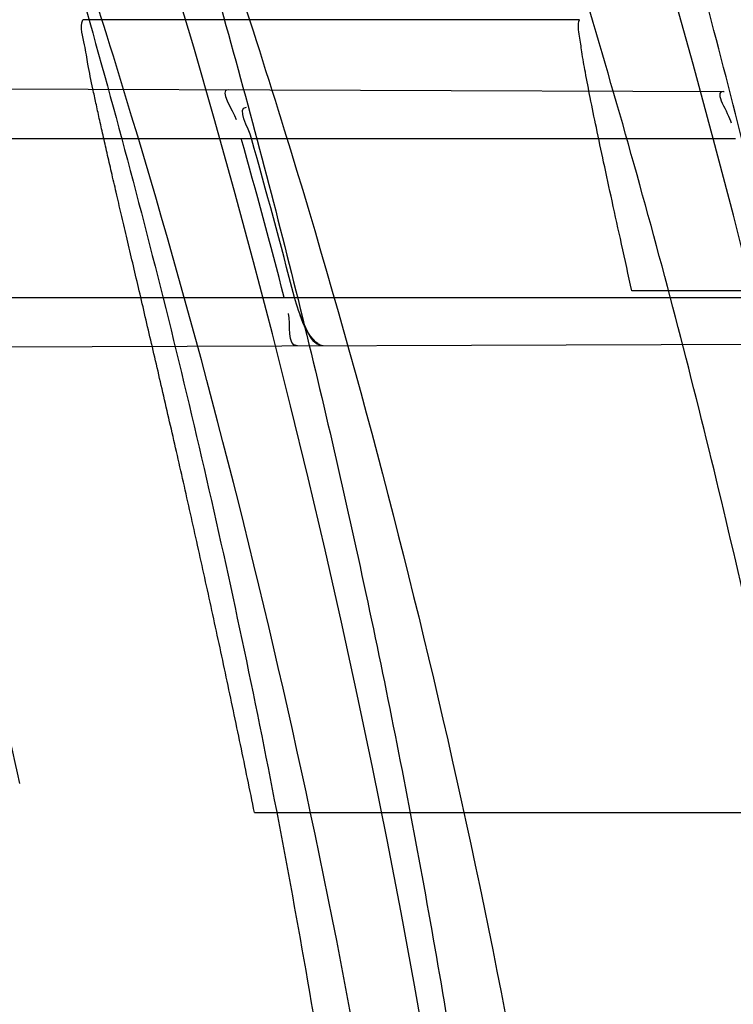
# Model space of a CAD drawing. Header units: millimetres. Extents: x 0 to 297, y 0 to 210.
# Tile 98 of 256: x 143.5082 to 143.5442, y 93.4897 to 93.5393. Entities that reach past the tile are written whole.
import ezdxf

# ---------------------------------------------------------------- set-up
doc = ezdxf.new("R2010")
doc.units = ezdxf.units.MM
doc.header["$LTSCALE"] = 16.335
doc.layers.get('0').update_dxf_attribs({"linetype": 'CONTINUOUS'})
for name, color, linetype in [('01_GLOBAL', 7, 'CONTINUOUS'), ('INTFCLR_1', 7, 'CONTINUOUS'), ('INTFCLR_144815', 7, 'CONTINUOUS')]:
    doc.layers.add(name, color=color, linetype=linetype)

msp = doc.modelspace()

# ---------------------------------------------------------------- linework, layer by layer
at = {"color": 7, "linetype": 'Continuous'}
msp.add_circle((144.2368034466, 92.193132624), 3.04, dxfattribs=at)
at = {"color": 9, "linetype": 'Continuous'}
msp.add_arc((144.2368034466, 92.193132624), 3.001038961, 92.9674534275, 177.0325465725, dxfattribs=at)
at = {"layer": '01_GLOBAL', "color": 7, "linetype": 'Continuous'}
msp.add_circle((144.2368034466, 92.193132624), 3.08, dxfattribs=at)
at = {"layer": 'INTFCLR_1', "color": 9, "linetype": 'Continuous'}
for p, q in [((143.4735235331, 93.5359706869), (143.543664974, 93.53572584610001)), ((143.4756137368, 93.5333562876), (143.5442669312, 93.5333562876)), ((143.4780083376, 93.5253562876), (143.5463152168, 93.5253562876)), ((143.4774988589, 93.5227557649), (143.5469236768, 93.5229981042))]:
    msp.add_line(p, q, dxfattribs=at)
at = {"layer": 'INTFCLR_1', "color": 6, "linetype": 'Continuous'}
msp.add_line((143.543664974, 93.53572584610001), (143.5436947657, 93.53572574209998), dxfattribs=at)
at = {"layer": 'INTFCLR_1', "color": 7, "linetype": 'Continuous'}
msp.add_lwpolyline([(143.5235036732, 93.5229163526), (143.5234679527, 93.5229185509), (143.5234312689, 93.52292538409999), (143.5233936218, 93.52293683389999), (143.5233550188, 93.5229528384), (143.5233154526, 93.52297337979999), (143.523274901, 93.5229985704), (143.5232333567, 93.5230284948), (143.5231908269, 93.5230631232), (143.5231473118, 93.5231024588)], dxfattribs=at)
at = {"layer": 'INTFCLR_1', "color": 6, "linetype": 'Continuous'}
for centre, radius, start, end in [((143.076579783, 93.4093562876), 0.4827613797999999, 270, 90.00000002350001), ((143.076579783, 93.4093562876), 0.4587930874, 270, 90.00000002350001), ((143.0766152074, 93.409358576), 0.4598069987, 14.6121631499, 15.6448325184), ((143.077109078, 93.40935860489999), 0.4598277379, 14.6114857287, 15.6441050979), ((143.076579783, 93.4093562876), 0.441241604, 11.9691311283, 14.2357984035)]:
    msp.add_arc(centre, radius, start, end, dxfattribs=at)
at = {"layer": 'INTFCLR_1', "color": 9, "linetype": 'Continuous'}
for points, knots in [([(143.505791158, 93.2600745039), (143.5067409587, 93.2626590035), (143.5086022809, 93.26787776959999), (143.5121486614, 93.2784613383), (143.5179028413, 93.2974584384), (143.5232385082, 93.319755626), (143.5267617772, 93.3396835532), (143.5282429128, 93.3498591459), (143.5290073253, 93.35574456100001), (143.5307716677, 93.37052008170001), (143.5326049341, 93.3957667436), (143.5323109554, 93.4255533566), (143.5309256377, 93.444856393), (143.5300542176, 93.4537694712), (143.5294126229, 93.45969752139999), (143.5274302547, 93.4756973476), (143.5229291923, 93.50131752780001), (143.5164430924, 93.5263308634), (143.5118037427, 93.5411769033), (143.5100588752, 93.5464871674), (143.5074043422, 93.5543094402), (143.501415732, 93.57066310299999), (143.4910739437, 93.59466517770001), (143.4792964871, 93.6173411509), (143.4710860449, 93.6312983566), (143.4672487, 93.637511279), (143.4646994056, 93.64156113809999), (143.4578048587, 93.6522122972), (143.446251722, 93.6685591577), (143.4302039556, 93.688459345), (143.4166114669, 93.7033760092), (143.4071163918, 93.7129106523), (143.4018664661, 93.7179588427), (143.3945821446, 93.7247669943), (143.3843862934, 93.7336815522), (143.373349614, 93.7423309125), (143.3667450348, 93.7470278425), (143.3640805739, 93.74883137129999), (143.3625174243, 93.7498684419), (143.360134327, 93.7513983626), (143.3576340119, 93.7529030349), (143.3554317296, 93.7540584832), (143.3541938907, 93.75463331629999), (143.3532081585, 93.75498488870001), (143.3525262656, 93.7551440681), (143.3519536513, 93.75505755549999), (143.3518421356, 93.7545186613), (143.35211692, 93.75392300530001), (143.35259409, 93.7530975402), (143.3533650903, 93.7520584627), (143.354392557, 93.75079155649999), (143.3556852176, 93.7493056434), (143.3572290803, 93.7475999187), (143.358673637, 93.7460457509), (143.3599466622, 93.7446920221), (143.3621637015, 93.7423493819), (143.3658426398, 93.73850358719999), (143.3733257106, 93.73065133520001), (143.3814986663, 93.7218418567), (143.3889438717, 93.71342202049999), (143.3935459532, 93.708067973), (143.4009463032, 93.699278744), (143.4122758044, 93.6850353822), (143.4271285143, 93.6643128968), (143.4378788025, 93.6473958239), (143.4449171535, 93.6353542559), (143.4496927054, 93.62688497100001), (143.457931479, 93.6114260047), (143.4689344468, 93.588081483), (143.4765250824, 93.5686183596), (143.480055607, 93.5585271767)], [0, 0, 0, 0, 0.0103790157, 0.0208837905, 0.0420711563, 0.0851838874, 0.1071959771, 0.1183352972, 0.1239410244, 0.1295662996, 0.174425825, 0.2192336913, 0.2417180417, 0.247353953, 0.2529903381, 0.2641931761, 0.3081223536, 0.3509244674, 0.3614867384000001, 0.3667496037, 0.3719933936, 0.3926231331, 0.4323811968, 0.4704128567, 0.4888542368, 0.4934078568, 0.4979383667, 0.5068920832, 0.5412323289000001, 0.5733304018, 0.6031976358, 0.6172527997, 0.6240454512, 0.6306500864, 0.6548352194, 0.6750684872, 0.6834752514, 0.6853781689, 0.6871962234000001, 0.6905460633, 0.6960524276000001, 0.6981915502, 0.6999110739, 0.7012078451, 0.7020914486, 0.7026255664, 0.703100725, 0.7038824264, 0.7050749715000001, 0.7066970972, 0.7087489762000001, 0.7112252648, 0.7141188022, 0.7174211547, 0.7192230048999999, 0.7211233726, 0.7295789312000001, 0.7392839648, 0.7620096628, 0.7748693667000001, 0.7816473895, 0.7886214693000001, 0.8181786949, 0.8502212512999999, 0.8846823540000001, 0.8936821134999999, 0.9027944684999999, 0.9213301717, 0.9597016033, 1, 1, 1, 1]), ([(143.3574002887, 93.7533562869), (143.3579828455, 93.753356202), (143.360948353, 93.7521830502), (143.3643531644, 93.7501915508), (143.3676585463, 93.7481125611), (143.3692467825, 93.74707786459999), (143.3719545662, 93.74527944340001), (143.378664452, 93.7405994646), (143.3898825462, 93.7319854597), (143.4002548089, 93.7231045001), (143.4076654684, 93.7163228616), (143.4130031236, 93.71129788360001), (143.422653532, 93.7018115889), (143.4364709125, 93.68697153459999), (143.4527894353, 93.66717079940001), (143.4645442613, 93.65089855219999), (143.4715593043, 93.6402954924), (143.474151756, 93.63626614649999), (143.4780526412, 93.63008701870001), (143.4863962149, 93.616211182), (143.4983688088, 93.5936629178), (143.5088888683, 93.5697819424), (143.5149812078, 93.55350851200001), (143.5176807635, 93.5457272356), (143.5194547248, 93.5404463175), (143.524169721, 93.5256878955), (143.5307635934, 93.5008186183), (143.5353421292, 93.4753316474), (143.5373581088, 93.459416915), (143.5380104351, 93.45352171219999), (143.5388963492, 93.444658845), (143.5403047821, 93.42546452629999), (143.5406037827, 93.3958405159), (143.5387395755, 93.3707344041), (143.5369460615, 93.35604353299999), (143.5361688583, 93.3501906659), (143.5346627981, 93.3400704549), (143.5310794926, 93.320247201), (143.5256534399, 93.29807146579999), (143.5198047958, 93.2791850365), (143.5161994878, 93.2686605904), (143.5143072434, 93.26347094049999), (143.5133416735, 93.2609008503)], [0, 0, 0, 0, 0.0031306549, 0.0166311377, 0.0214593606, 0.0240790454, 0.0268205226, 0.0389267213, 0.0680356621, 0.1027866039, 0.1122691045, 0.1220183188, 0.1421809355, 0.1849822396, 0.2309158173, 0.2799873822, 0.2927706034, 0.2992370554, 0.3057353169, 0.3320403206, 0.3862319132, 0.4428084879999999, 0.4721383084, 0.4795908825, 0.487069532, 0.5020757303, 0.5628487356, 0.6251729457, 0.6410612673, 0.6490543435, 0.6570463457, 0.6889269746, 0.7524526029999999, 0.8160592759, 0.8240370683, 0.8319876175, 0.8477879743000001, 0.8790177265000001, 0.9402188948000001, 0.970317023, 0.9852457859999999, 1, 1, 1, 1]), ([(143.3574002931, 93.0653562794), (143.3572429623, 93.0653562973), (143.3568577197, 93.0654322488), (143.3568775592, 93.06612476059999), (143.3572897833, 93.0668372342), (143.3580025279, 93.06789625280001), (143.3590890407, 93.0692141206), (143.3605161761, 93.0708335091), (143.3622809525, 93.072732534), (143.364262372, 93.0748061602), (143.366417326, 93.0770245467), (143.3695810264, 93.08025667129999), (143.3761156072, 93.0869122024), (143.384127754, 93.09523631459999), (143.391492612, 93.1032318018), (143.3954790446, 93.1076756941), (143.3978410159, 93.1103473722), (143.4041032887, 93.11750254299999), (143.4149655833, 93.130539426), (143.4300350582, 93.1505356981), (143.4423327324, 93.1688638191), (143.4500842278, 93.18160511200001), (143.4536819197, 93.18778553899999), (143.4561024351, 93.19202072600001), (143.4627716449, 93.20402316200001), (143.4731139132, 93.2245897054), (143.4831746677, 93.2485613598), (143.4894718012, 93.2661502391), (143.4924519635, 93.2752607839), (143.4941067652, 93.2805713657), (143.4981845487, 93.2941079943), (143.5041933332, 93.3176982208), (143.5091109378, 93.34612180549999), (143.5112232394, 93.3649740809), (143.5119890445, 93.3738262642), (143.5124424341, 93.37977367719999), (143.5134340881, 93.3960708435), (143.5137003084, 93.4227328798), (143.5118091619, 93.4492982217), (143.5098423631, 93.46540487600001), (143.5090383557, 93.47125249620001), (143.5077538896, 93.4799440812), (143.5045588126, 93.4983716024), (143.498087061, 93.52596105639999), (143.4912937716, 93.5474097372), (143.4875537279, 93.5578460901)], [0, 0, 0, 0, 0.0008731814, 0.0017184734, 0.0032338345, 0.0055641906, 0.008732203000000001, 0.0127298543, 0.0175349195, 0.0231216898, 0.028646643, 0.0346996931, 0.0482229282, 0.0804128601, 0.09881585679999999, 0.1085510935, 0.1135452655, 0.1186072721, 0.1613234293, 0.207686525, 0.2575125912, 0.2837456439, 0.2904463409, 0.297201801, 0.3108185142, 0.3666506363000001, 0.4248611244, 0.4549770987, 0.470314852, 0.4780577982, 0.4858479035, 0.548777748, 0.6130125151, 0.6457681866, 0.6540348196, 0.6623247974, 0.6788712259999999, 0.7446474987, 0.8101274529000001, 0.8265054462, 0.8346996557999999, 0.8428862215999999, 0.8752668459, 0.9384715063, 1, 1, 1, 1])]:
    msp.add_open_spline(points, degree=3, knots=knots, dxfattribs=at)
at = {"layer": 'INTFCLR_1', "color": 6, "linetype": 'Continuous'}
for points, knots in [([(143.391388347, 93.7533562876), (143.3904120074, 93.7533562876), (143.3921762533, 93.7499955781), (143.3936912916, 93.7481416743), (143.3961672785, 93.74488846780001), (143.3992225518, 93.74120886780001), (143.403128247, 93.736512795), (143.4076936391, 93.73105931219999), (143.4125904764, 93.7251278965), (143.4174256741, 93.7191674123), (143.4219266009, 93.7134900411), (143.4260587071, 93.708161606), (143.4298162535, 93.70320548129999), (143.4332121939, 93.6986295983), (143.4362702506, 93.6944235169), (143.4390204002, 93.69056916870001), (143.4414908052, 93.687044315), (143.44370074, 93.6838395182), (143.4456749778, 93.6809337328), (143.4474377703, 93.67830292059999), (143.4490168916, 93.6759165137), (143.4504211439, 93.6737705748), (143.4516679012, 93.67184551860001), (143.4527743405, 93.67012138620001), (143.4537663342, 93.6685626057), (143.4546489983, 93.6671650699), (143.4556772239, 93.66552631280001), (143.456672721, 93.66392530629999), (143.4576979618, 93.66226084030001), (143.4585721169, 93.66083168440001), (143.4595323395, 93.65924962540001), (143.4605887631, 93.6574940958), (143.4617562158, 93.65553545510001), (143.4630444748, 93.65335047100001), (143.464465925, 93.65090949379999), (143.4660286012, 93.6481892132), (143.4677482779, 93.64514958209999), (143.4696392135, 93.6417492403), (143.4717186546, 93.63793570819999), (143.4740086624, 93.6336424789), (143.4765248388, 93.62880536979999), (143.4792812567, 93.62335013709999), (143.4822951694, 93.61718591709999), (143.4855914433, 93.610185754), (143.4891913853, 93.6021966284), (143.4931140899, 93.59302320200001), (143.4973740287, 93.58243061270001), (143.5019825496, 93.5700832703), (143.5068772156, 93.55569758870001), (143.5117345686, 93.53967004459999), (143.5162134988, 93.5226760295), (143.5200746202, 93.5054858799), (143.5232856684, 93.4882487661), (143.5258459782, 93.471032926), (143.5277689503, 93.4538356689), (143.5290609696, 93.4366975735), (143.529733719, 93.4196019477), (143.5297948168, 93.4025757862), (143.5292510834, 93.38560341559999), (143.5281065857, 93.3686870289), (143.5263644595, 93.3518401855), (143.5240214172, 93.3350289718), (143.5210770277, 93.31827583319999), (143.5175167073, 93.30154440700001), (143.5133376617, 93.28485591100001), (143.5085942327, 93.268441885), (143.5035656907, 93.2530998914), (143.4986112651, 93.23947982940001), (143.4940105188, 93.2278474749), (143.4897809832, 93.2178519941), (143.485903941, 93.2091976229), (143.4823616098, 93.2016588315), (143.4791285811, 93.19505078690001), (143.4761817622, 93.1892359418), (143.4734988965, 93.1841024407), (143.4710647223, 93.1795662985), (143.4688610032, 93.1755541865), (143.466865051, 93.1719939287), (143.4650570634, 93.1688259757), (143.4634184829, 93.16599997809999), (143.461937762, 93.1634824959), (143.4606041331, 93.16124327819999), (143.4594032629, 93.15924877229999), (143.4583170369, 93.15746207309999), (143.457331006, 93.1558543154), (143.4564183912, 93.15437798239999), (143.4555069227, 93.15291457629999), (143.4545265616, 93.151352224), (143.4534184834, 93.14960100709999), (143.4521719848, 93.1476496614), (143.4507682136, 93.14547482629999), (143.4491853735, 93.14305109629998), (143.4474055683, 93.1403597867), (143.4454085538, 93.13738261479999), (143.4431685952, 93.1340952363), (143.4406602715, 93.13047449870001), (143.4378551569, 93.12649963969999), (143.4347311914, 93.1221597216), (143.4312583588, 93.1174362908), (143.4274059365, 93.11231294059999), (143.4231637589, 93.1068033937), (143.4185304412, 93.1009244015), (143.4135422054, 93.0947465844), (143.408452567, 93.0885653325), (143.4036878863, 93.08286772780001), (143.3995946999, 93.07795220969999), (143.3963986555, 93.0741115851), (143.3938021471, 93.0707181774), (143.3922373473, 93.06880673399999), (143.3903920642, 93.0653562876), (143.391388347, 93.0653562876)], [0, 0, 0, 0, 0.0038604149, 0.007501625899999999, 0.0124785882, 0.0188917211, 0.0268498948, 0.0364677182, 0.0470694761, 0.05724446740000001, 0.066818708, 0.0757144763, 0.0839053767, 0.0914099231, 0.0982451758, 0.1044667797, 0.1101313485, 0.11526428, 0.1198589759, 0.1240215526, 0.1277856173, 0.1311734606, 0.1341617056, 0.1368541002, 0.1392736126, 0.1414672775, 0.143389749, 0.1469230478, 0.1489215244, 0.1511192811, 0.1535471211, 0.1562389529, 0.1592204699, 0.1625628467, 0.1662680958, 0.1703891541, 0.1749670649, 0.1800767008, 0.1857729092, 0.1921414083, 0.199315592, 0.2073311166, 0.2163077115, 0.2264451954, 0.2379233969, 0.2509534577, 0.2658909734, 0.2830621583, 0.3030578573, 0.3259639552, 0.3492662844, 0.3725305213, 0.3956109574, 0.4185782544, 0.4413347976, 0.4640172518, 0.4865192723, 0.5089682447, 0.5313242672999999, 0.5536477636, 0.5759939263, 0.5982772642, 0.6207472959, 0.6432362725, 0.6658996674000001, 0.6887559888, 0.7107777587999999, 0.7297237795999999, 0.7460531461, 0.7602331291, 0.7726347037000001, 0.7835467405, 0.7931663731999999, 0.8017211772, 0.8093215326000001, 0.8160683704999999, 0.8220757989, 0.8274205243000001, 0.8322066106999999, 0.8364980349, 0.8403367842, 0.8437547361, 0.8468031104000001, 0.8495420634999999, 0.8520223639, 0.8542604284, 0.8564046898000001, 0.8588391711, 0.861553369, 0.8645986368, 0.8679945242, 0.8717882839, 0.8760445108, 0.8807522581, 0.8859628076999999, 0.8917731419, 0.8981681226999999, 0.9051985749, 0.9129160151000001, 0.9213486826, 0.9305434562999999, 0.9404096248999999, 0.9509435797, 0.9619432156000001, 0.9720502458, 0.9803711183, 0.9870628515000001, 0.9922716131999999, 0.9960607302, 1, 1, 1, 1]), ([(143.3913883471, 93.0653562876), (143.3925009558, 93.0653562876), (143.3944304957, 93.0666565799), (143.3973970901, 93.0684425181), (143.4007982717, 93.07091395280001), (143.4050037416, 93.07413406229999), (143.4100111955, 93.07824530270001), (143.4155298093, 93.08303751), (143.4211292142, 93.0881607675), (143.4264144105, 93.0932249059), (143.43125736, 93.0980502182), (143.4356657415, 93.10260404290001), (143.4396603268, 93.1068634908), (143.4432708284, 93.1108234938), (143.4465216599, 93.11448276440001), (143.4494397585, 93.1178438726), (143.4520627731, 93.1209293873), (143.4544121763, 93.1237459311), (143.456513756, 93.1263080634), (143.4583900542, 93.12863120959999), (143.4600695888, 93.13073982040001), (143.4615949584, 93.1326788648), (143.4630975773, 93.13461062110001), (143.4646983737, 93.1366936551), (143.4663978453, 93.1389353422), (143.4680793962, 93.14118497), (143.4697311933, 93.1434241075), (143.4714499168, 93.1457859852), (143.4733525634, 93.1484399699), (143.4754791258, 93.1514562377), (143.477855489, 93.15489250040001), (143.4805066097, 93.1588113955), (143.4834545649, 93.163277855), (143.4867221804, 93.1683718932), (143.4903444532, 93.1742054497), (143.4943554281, 93.18090734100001), (143.4987865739, 93.1886348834), (143.5036710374, 93.1975962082), (143.5090369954, 93.2080352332), (143.5149200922, 93.22031723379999), (143.5212054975, 93.234617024), (143.5274896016, 93.2504853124), (143.5333654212, 93.2672157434), (143.5385840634, 93.28417448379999), (143.543100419, 93.30119588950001), (143.5469295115, 93.31826170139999), (143.5500694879, 93.3352816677), (143.5525457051, 93.3523020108), (143.5543635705, 93.36925021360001), (143.5555404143, 93.3861532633), (143.5560867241, 93.4029944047), (143.5560112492, 93.4197765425), (143.5553196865, 93.436509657), (143.5540157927, 93.4531831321), (143.5520992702, 93.46980412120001), (143.5495685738, 93.4863701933), (143.5464237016, 93.5028559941), (143.5426520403, 93.51929845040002), (143.5382472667, 93.5356769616), (143.5331875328, 93.5520104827), (143.527486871, 93.5682159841), (143.5213730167, 93.5836821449), (143.515238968, 93.5976906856), (143.5094946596, 93.6097472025), (143.5042564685, 93.6200023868), (143.4994933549, 93.6288052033), (143.4951738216, 93.63640014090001), (143.4912628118, 93.642992), (143.4877284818, 93.6487368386), (143.4845342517, 93.6537660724), (143.4816534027, 93.65817529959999), (143.4790579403, 93.662051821), (143.4767281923, 93.6654573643), (143.4746357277, 93.668457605), (143.472765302, 93.67109499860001), (143.4710870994, 93.67342680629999), (143.46957943, 93.6754943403), (143.4681380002, 93.6774474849), (143.4666395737, 93.67945477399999), (143.4649885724, 93.68163852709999), (143.463288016, 93.68385659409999), (143.4615819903, 93.6860513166), (143.4598543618, 93.68824549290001), (143.4579581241, 93.69062033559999), (143.4558400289, 93.69323162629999), (143.4534675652, 93.6961063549), (143.4508179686, 93.6992567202), (143.447859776, 93.7026992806), (143.4445666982, 93.7064428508), (143.4409044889, 93.71049854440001), (143.4368464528, 93.7148646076), (143.4323696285, 93.7195302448), (143.4274456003, 93.7244775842), (143.4220754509, 93.7296631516), (143.4163486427, 93.7349445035), (143.410661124, 93.73991840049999), (143.4054543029, 93.74422210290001), (143.4010724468, 93.7475953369), (143.3975442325, 93.7501732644), (143.3944939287, 93.7520163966), (143.3925216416, 93.7533562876), (143.3913883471, 93.7533562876)], [0, 0, 0, 0, 0.0042187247, 0.0081401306, 0.0133978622, 0.0200459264, 0.0282638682, 0.0379443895, 0.0477615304, 0.05703690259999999, 0.0656973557, 0.0736821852, 0.0810680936, 0.0878383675, 0.0940009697, 0.0996271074, 0.1047154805, 0.1093563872, 0.1135342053, 0.1172803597, 0.1206792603, 0.1237557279, 0.1266349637, 0.1299589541, 0.1337168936, 0.1373013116, 0.1406085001, 0.1442672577, 0.148377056, 0.1529904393, 0.1582606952, 0.164218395, 0.1709303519, 0.1785521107, 0.1871652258, 0.1969659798, 0.2081658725, 0.2209392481, 0.2356613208, 0.2526660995, 0.2725685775, 0.2948769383, 0.3173640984, 0.3397873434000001, 0.3621386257, 0.3841211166, 0.4060891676, 0.4277469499, 0.4493218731, 0.470705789, 0.4919793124, 0.5131981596, 0.5343255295, 0.5554668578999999, 0.5765984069, 0.5977513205, 0.6189954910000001, 0.6402209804, 0.6617015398, 0.6832900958, 0.7050415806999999, 0.7268239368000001, 0.7463339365, 0.7630160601, 0.7774553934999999, 0.7899931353, 0.8009638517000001, 0.8105830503, 0.8190545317, 0.8265380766, 0.8331730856, 0.8390248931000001, 0.8442268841, 0.8488182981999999, 0.8528943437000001, 0.8564866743, 0.8597116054, 0.8625968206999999, 0.8656908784, 0.8692094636, 0.8729771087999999, 0.8762884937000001, 0.879749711, 0.8835661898, 0.8878115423, 0.8924986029, 0.8976989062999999, 0.9034198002, 0.9097088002, 0.9166034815, 0.9241390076, 0.9323094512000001, 0.9411199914, 0.9506041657, 0.9606137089, 0.9706541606, 0.9792553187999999, 0.9862062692, 0.9916647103, 0.9957028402, 1, 1, 1, 1])]:
    msp.add_open_spline(points, degree=3, knots=knots, dxfattribs=at)
for points in [[(143.5187280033, 93.53581289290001), (143.5182103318, 93.5358146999), (143.5189825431, 93.53480921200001), (143.5191221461, 93.53431071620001)], [(143.543664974, 93.53572584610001), (143.5431237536, 93.5357277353), (143.5439192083, 93.5346735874), (143.5440579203, 93.53415044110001)], [(143.5199026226, 93.5333562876), (143.519758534, 93.5338708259), (143.519116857, 93.53494130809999), (143.5196511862, 93.53493944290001)], [(143.5222157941, 93.52291185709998), (143.5216501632, 93.5229098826), (143.5219051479, 93.5239997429), (143.5217624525, 93.52454708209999)]]:
    msp.add_open_spline(points, degree=3, dxfattribs=at)
at = {"layer": 'INTFCLR_1', "color": 7, "linetype": 'Continuous'}
msp.add_open_spline([(143.5235036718, 93.5229163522), (143.5230195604, 93.52291465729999), (143.522502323, 93.52410143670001), (143.5221852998, 93.5248950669), (143.5220653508, 93.5253562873)], degree=3, knots=[0, 0, 0, 0, 0.5039304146, 1, 1, 1, 1], dxfattribs=at)
msp.add_open_spline([(143.5231473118, 93.5231024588), (143.5227634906, 93.52346025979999), (143.5224880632, 93.5239548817), (143.5223541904, 93.5244622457)], degree=3, dxfattribs=at)
at = {"layer": 'INTFCLR_144815', "color": 9, "linetype": 'Continuous'}
for p, q in [((143.5364195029, 93.53934288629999), (143.5114108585, 93.53934288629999)), ((143.5200517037, 93.49939770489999), (143.5562010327, 93.49939770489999))]:
    msp.add_line(p, q, dxfattribs=at)
at = {"layer": 'INTFCLR_144815', "color": 6, "linetype": 'Continuous'}
msp.add_line((143.5669716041, 93.5256828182), (143.53905332, 93.5256828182), dxfattribs=at)
for radius in [0.5104906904, 0.4864760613]:
    msp.add_circle((143.076579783, 93.4093562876), radius, dxfattribs=at)
for radius, start, end in [(0.7037433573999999, 313.9937911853, 154.5150993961), (0.6797433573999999, 312.9543589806, 154.5144414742), (0.6572577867, 282.2440355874, 71.2863570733), (0.5186031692, 308.490992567, 51.50900743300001)]:
    msp.add_arc((143.076579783, 93.4093562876), radius, start, end, dxfattribs=at)
at = {"layer": 'INTFCLR_144815', "color": 9, "linetype": 'Continuous'}
for centre, radius, start, end in [((143.076579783, 93.4093562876), 0.6528896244, 292.4997540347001, 54.0964566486), ((143.0765826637, 93.40935763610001), 0.5889741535, 292.4997540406, 54.09645665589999), ((143.076579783, 93.4093562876), 0.5151250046, 313.8592910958, 46.1407088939), ((143.0765797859, 93.4093562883), 0.5790372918, 311.2505121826, 12.701512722)]:
    msp.add_arc(centre, radius, start, end, dxfattribs=at)
at = {"layer": 'INTFCLR_144815', "color": 6, "linetype": 'Continuous'}
for points, knots in [([(143.559959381, 93.4093562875), (143.559959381, 93.4118703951), (143.5599220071, 93.41689924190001), (143.5597537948, 93.4244421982), (143.5594733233, 93.4319851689), (143.5590804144, 93.4395281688), (143.5585748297, 93.44707105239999), (143.5579562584, 93.45461378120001), (143.5572243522, 93.4621559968), (143.5563786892, 93.4696975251), (143.5554188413, 93.4772377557), (143.5543443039, 93.4847763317), (143.5531546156, 93.4923122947), (143.5518492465, 93.4998449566), (143.5504277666, 93.50737293), (143.5488896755, 93.51489518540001), (143.5472346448, 93.52240985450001), (143.5454623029, 93.5299153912), (143.5435725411, 93.5374092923), (143.5415652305, 93.54488940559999), (143.5394406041, 93.55235253), (143.5371989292, 93.5597957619), (143.5348409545, 93.56721505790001), (143.5323675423, 93.57460659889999), (143.529780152, 93.58196541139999), (143.5270804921, 93.58928656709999), (143.5242709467, 93.5965641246), (143.5213543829, 93.6037918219), (143.5183344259, 93.61096254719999), (143.5152154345, 93.61806858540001), (143.5120026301, 93.62510149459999), (143.5087022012, 93.6320520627), (143.505321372, 93.6389103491), (143.5018684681, 93.6456657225), (143.4983529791, 93.6523068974), (143.4947855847, 93.65882202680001), (143.4911781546, 93.66519881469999), (143.4875436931, 93.6714246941), (143.4838962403, 93.67748703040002), (143.4802507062, 93.68337338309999), (143.4766226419, 93.68907180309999), (143.473027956, 93.6945711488), (143.4694825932, 93.6998613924), (143.4660021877, 93.7049339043), (143.4626017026, 93.7097817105), (143.459295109, 93.71439965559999), (143.4560950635, 93.7187845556), (143.4530128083, 93.7229350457), (143.4500581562, 93.7268513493), (143.4472396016, 93.7305349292), (143.4445638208, 93.7339889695), (143.4420354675, 93.7372184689), (143.4396569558, 93.7402303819), (143.4374291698, 93.7430326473), (143.4353519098, 93.7456336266), (143.4334244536, 93.7480414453), (143.4316455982, 93.7502639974), (143.4300138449, 93.7523087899), (143.4285275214, 93.75418281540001), (143.4271849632, 93.7558925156), (143.4259844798, 93.7574434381), (143.4249241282, 93.7588419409), (143.4240021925, 93.7600902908), (143.4232155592, 93.7612022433), (143.422565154, 93.7621551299), (143.4220400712, 93.7630318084), (143.4215107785, 93.7638474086), (143.4211293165, 93.7653465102), (143.4216624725, 93.7653561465)], [0, 0, 0, 0, 0.0193232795, 0.0386507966, 0.0579870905, 0.0773359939, 0.09670230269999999, 0.1160891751, 0.1355014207, 0.154941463, 0.1744140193, 0.1939206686, 0.213465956, 0.2330500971, 0.2526769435, 0.2723457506, 0.2920596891, 0.3118161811, 0.3316171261, 0.3514582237, 0.3713396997, 0.3912550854, 0.4112023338, 0.4311723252, 0.4511600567, 0.471153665, 0.4911437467, 0.5111161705, 0.5310553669, 0.5509435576, 0.5707599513, 0.5904809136, 0.6100798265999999, 0.6295269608, 0.6487896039, 0.6678319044, 0.6866152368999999, 0.7050985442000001, 0.7232388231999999, 0.7409918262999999, 0.758313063, 0.7751587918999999, 0.7914870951, 0.8072590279, 0.8224396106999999, 0.8369988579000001, 0.8509122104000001, 0.8641615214, 0.8767332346, 0.8886179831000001, 0.8998102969, 0.9103147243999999, 0.9201416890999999, 0.9293075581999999, 0.9378296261, 0.9457257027, 0.9530130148, 0.9597096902, 0.9658325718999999, 0.9713969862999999, 0.9764171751, 0.9809076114, 0.9848822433, 0.9883555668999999, 0.9913411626, 0.9938520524, 0.9959015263, 1, 1, 1, 1]), ([(143.433067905, 93.05335642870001), (143.4328265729, 93.0533608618), (143.4324756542, 93.05418000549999), (143.4330197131, 93.0549083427), (143.4334366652, 93.0557926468), (143.4339703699, 93.0566454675), (143.4346161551, 93.0576462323), (143.4354019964, 93.05878669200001), (143.4363208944, 93.0600751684), (143.4373778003, 93.0615151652), (143.4385738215, 93.0631125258), (143.4399109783, 93.0648725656), (143.441391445, 93.0668020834), (143.4430186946, 93.0689099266), (143.4447956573, 93.07120496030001), (143.4467226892, 93.0736934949), (143.4487964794, 93.0763779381), (143.4510117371, 93.0792588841), (143.4533657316, 93.0823409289), (143.4558612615, 93.0856367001), (143.4585019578, 93.0891610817), (143.461284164, 93.0929204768), (143.4641988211, 93.0969147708), (143.4672349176, 93.10114163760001), (143.4703835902, 93.1056021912), (143.473633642, 93.1102946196), (143.4769725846, 93.1152153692), (143.4803867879, 93.12035908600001), (143.4838617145, 93.12571866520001), (143.4873822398, 93.131285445), (143.4909329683, 93.1370494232), (143.4944985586, 93.1429995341), (143.4980640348, 93.1491239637), (143.5016150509, 93.155410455), (143.5051380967, 93.1618465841), (143.508620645, 93.1684199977), (143.5120512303, 93.1751185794), (143.5154195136, 93.18193063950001), (143.5187162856, 93.18884502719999), (143.5219334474, 93.1958512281), (143.5250639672, 93.2029394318), (143.5281017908, 93.21010051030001), (143.5310417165, 93.21732590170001), (143.5338798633, 93.22460897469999), (143.5366072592, 93.2319283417), (143.5392210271, 93.2392754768), (143.5417223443, 93.24665218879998), (143.5441140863, 93.2540675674), (143.5463966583, 93.26152417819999), (143.5485670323, 93.2690127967), (143.5506238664, 93.27652910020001), (143.5525648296, 93.2840635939), (143.5543887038, 93.29160910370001), (143.5560958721, 93.29916427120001), (143.5576869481, 93.306728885), (143.5591625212, 93.3143029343), (143.5605229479, 93.32188557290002), (143.5617683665, 93.3294747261), (143.5628989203, 93.3370678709), (143.5639149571, 93.34466347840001), (143.5648169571, 93.352261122), (143.5656053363, 93.35986024), (143.5662804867, 93.3674604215), (143.5668427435, 93.3750611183), (143.5672924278, 93.38266226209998), (143.5676297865, 93.39026356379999), (143.5678550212, 93.3978650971), (143.5679682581, 93.4054666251), (143.5679695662, 93.4130682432), (143.567858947, 93.4206697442), (143.5676363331, 93.4282712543), (143.5673015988, 93.4358725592), (143.5668545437, 93.44347370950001), (143.5662949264, 93.4510743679), (143.5656224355, 93.45867440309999), (143.5648367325, 93.466273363), (143.5639374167, 93.4738709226), (143.5629240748, 93.4814664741), (143.5617962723, 93.4890592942), (143.5605535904, 93.4966483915), (143.5591956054, 93.50423272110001), (143.5577218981, 93.5118111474), (143.5561322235, 93.5193816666), (143.5544265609, 93.52694151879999), (143.5526049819, 93.5344880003), (143.5506674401, 93.5420191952), (143.5486137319, 93.5495338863), (143.5464439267, 93.5570299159), (143.5441586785, 93.56450343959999), (143.5417591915, 93.57194952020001), (143.5392470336, 93.579362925), (143.5366239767, 93.5867386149), (143.5338923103, 93.5940709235), (143.5310549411, 93.6013534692), (143.5281154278, 93.6085792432), (143.525078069, 93.6157405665), (143.5219479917, 93.6228290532), (143.5187312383, 93.6298355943), (143.5154348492, 93.6367503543), (143.512066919, 93.6435628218), (143.5086366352, 93.65026188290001), (143.5051543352, 93.6568358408), (143.5016314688, 93.6632725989), (143.4980805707, 93.66955978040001), (143.4945151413, 93.67568497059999), (143.4909495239, 93.6816359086), (143.4873986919, 93.6874007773), (143.4838779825, 93.6929685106), (143.480402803, 93.6983290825), (143.4769882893, 93.7034738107), (143.4736489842, 93.7083955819), (143.4703985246, 93.71308903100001), (143.4672493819, 93.7175506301), (143.464212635, 93.721778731), (143.4612978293, 93.72577350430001), (143.4585129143, 93.72953680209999), (143.4558642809, 93.73307192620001), (143.4533568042, 93.73638343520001), (143.450993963, 93.73947689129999), (143.4487779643, 93.74235864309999), (143.4467099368, 93.7450355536), (143.444790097, 93.7475147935), (143.4430178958, 93.7498036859), (143.4413922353, 93.7519094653), (143.4399116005, 93.7538391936), (143.4385741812, 93.7555995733), (143.4373781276, 93.7571969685), (143.4363211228, 93.75863709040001), (143.4354021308, 93.7599256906), (143.4346162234, 93.76106624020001), (143.4339704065, 93.7620670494), (143.4334366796, 93.7629199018), (143.4330197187, 93.7638042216), (143.4324756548, 93.76453256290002), (143.4328265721, 93.76535171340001), (143.433067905, 93.7653561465)], [0, 0, 0, 0, 0.0009310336, 0.002365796, 0.0034193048, 0.0047077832, 0.006237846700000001, 0.0080159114, 0.0100484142, 0.0123424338, 0.0149055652, 0.0177455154, 0.0208683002, 0.0242865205, 0.0280168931, 0.0320641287, 0.03642688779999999, 0.0411013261, 0.0460820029, 0.0513859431, 0.0570470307, 0.0630689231, 0.0694259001, 0.0761196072, 0.0831428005, 0.0904858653, 0.0981365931, 0.1060799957, 0.1142989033, 0.1227742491, 0.1314855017, 0.1404113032, 0.1495299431, 0.1588198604, 0.1682601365, 0.1778307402, 0.1875127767, 0.1972886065, 0.2071421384, 0.2170587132, 0.2270251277, 0.2370298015, 0.2470622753, 0.2571128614, 0.2671789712, 0.2771901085, 0.2871913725, 0.2972229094, 0.3072428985, 0.3172696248, 0.3272959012, 0.3372999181, 0.3472797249, 0.3572378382, 0.3671756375, 0.3770956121, 0.3870009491, 0.3968896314, 0.4067592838, 0.416611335, 0.4264476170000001, 0.4362699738, 0.4460792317, 0.4558777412, 0.465666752, 0.475448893, 0.4852256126, 0.4949995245, 0.5047720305, 0.5145458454, 0.5243224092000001, 0.5341044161, 0.5438932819, 0.5536914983, 0.5635002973, 0.5733219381, 0.5831577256, 0.5930094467, 0.6028783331, 0.6127653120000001, 0.6226711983, 0.6325970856, 0.6425436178, 0.6525082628, 0.6624891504, 0.6724871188, 0.6825027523, 0.6925369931, 0.7025869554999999, 0.7126463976, 0.7227116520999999, 0.7327783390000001, 0.742840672, 0.7528920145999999, 0.7629245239, 0.772929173, 0.7828957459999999, 0.7928124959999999, 0.8026662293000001, 0.8124423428, 0.8221246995, 0.8316958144, 0.8411366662, 0.8504272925, 0.8595467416, 0.8684734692, 0.8771857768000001, 0.8856622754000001, 0.8938824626, 0.9018271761, 0.9094792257, 0.9168237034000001, 0.923848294, 0.9305435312, 0.93690291, 0.9429227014, 0.9486018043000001, 0.9539413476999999, 0.9589446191, 0.9636165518, 0.9679634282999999, 0.9719924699, 0.9757115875, 0.9791292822, 0.9822538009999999, 0.9850935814, 0.9876568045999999, 0.9899510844, 0.9919838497, 0.9937619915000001, 0.9952921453, 0.9965806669, 0.997634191, 0.9990689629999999, 1, 1, 1, 1]), ([(143.3994670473, 93.7533562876), (143.399146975, 93.7533562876), (143.3990453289, 93.7521473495), (143.3998732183, 93.75119655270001), (143.4008762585, 93.749481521), (143.4024694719, 93.74744226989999), (143.4045267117, 93.7448049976), (143.4070952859, 93.7416644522), (143.4101750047, 93.73793095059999), (143.4137722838, 93.7335868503), (143.4179272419, 93.72853263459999), (143.4226335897, 93.7227254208), (143.4278792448, 93.7161112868), (143.4336355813, 93.70864659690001), (143.4398265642, 93.7003379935), (143.4463921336, 93.6911644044), (143.4532128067, 93.6811870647), (143.4601957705, 93.67043454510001), (143.4672140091, 93.65900154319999), (143.4741696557, 93.6469550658), (143.4809580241, 93.6343972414), (143.4875044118, 93.6214014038), (143.4937367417, 93.60806038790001), (143.4996120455, 93.59443039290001), (143.5050872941, 93.5805881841), (143.5101428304, 93.5665721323), (143.5147593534, 93.55243473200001), (143.5189273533, 93.5382124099), (143.5226468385, 93.523921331), (143.525909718, 93.5096138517), (143.5287290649, 93.495262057), (143.5310996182, 93.4809222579), (143.53303206, 93.4665632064), (143.5345263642, 93.45223022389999), (143.5355886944, 93.4379127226), (143.5362231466, 93.4236237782), (143.5363638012, 93.41410874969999), (143.5363638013, 93.40935628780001)], [0, 0, 0, 0, 0.0025344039, 0.005901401, 0.0109295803, 0.0177704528, 0.0265540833, 0.0373505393, 0.04991676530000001, 0.0648695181, 0.0820131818, 0.1017234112, 0.1240566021, 0.1488553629, 0.1763609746, 0.2060970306, 0.2381748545, 0.2720515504, 0.3076064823, 0.3443876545, 0.3821831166, 0.4206251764, 0.4595934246, 0.4987613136, 0.5381325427, 0.5774437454, 0.6167240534, 0.6558745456, 0.6947773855, 0.7336358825, 0.7720551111, 0.8105726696, 0.8487051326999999, 0.8867612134, 0.9246626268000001, 0.9623689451, 1, 1, 1, 1]), ([(143.4446760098, 93.7533562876), (143.4444338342, 93.7533562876), (143.4440805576, 93.75253066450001), (143.4445966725, 93.7517896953), (143.4449904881, 93.75088623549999), (143.4454977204, 93.7500149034), (143.4461122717, 93.74899220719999), (143.4468609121, 93.74782675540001), (143.4477365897, 93.7465104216), (143.4487436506, 93.7450401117), (143.4498827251, 93.7434103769), (143.4511555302, 93.7416160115), (143.4525633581, 93.7396511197), (143.4541073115, 93.73750968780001), (143.455788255, 93.73518529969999), (143.4576064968, 93.7326716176), (143.4595619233, 93.72996211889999), (143.4616535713, 93.7270506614), (143.4638797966, 93.723931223), (143.4662378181, 93.72059853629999), (143.4687238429, 93.7170479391), (143.4713327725, 93.713275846), (143.4740582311, 93.7092797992), (143.4768924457, 93.70505877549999), (143.4798262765, 93.700613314), (143.4828493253, 93.695945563), (143.4859500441, 93.6910593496), (143.4891159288, 93.6859601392), (143.492333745, 93.6806549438), (143.4955897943, 93.67515215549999), (143.4988701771, 93.6694613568), (143.5021610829, 93.6635930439), (143.5054490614, 93.6575583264), (143.5087212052, 93.6513687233), (143.5119653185, 93.64503593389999), (143.5151700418, 93.6385716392), (143.5183249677, 93.631987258), (143.5214206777, 93.6252938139), (143.5244487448, 93.61850183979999), (143.5274017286, 93.6116212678), (143.5302731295, 93.6046613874), (143.5330572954, 93.59763091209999), (143.5357494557, 93.59053772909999), (143.5383454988, 93.5833892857), (143.5408421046, 93.5761920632), (143.5432363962, 93.56895237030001), (143.5455261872, 93.5616754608), (143.547709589, 93.55436655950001), (143.5497852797, 93.5470298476), (143.551752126, 93.53966957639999), (143.5536094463, 93.5322889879), (143.5553566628, 93.5248914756), (143.5569935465, 93.5174794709), (143.5585198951, 93.51005568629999), (143.559935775, 93.50262189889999), (143.5612412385, 93.4951802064), (143.562436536, 93.48773178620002), (143.5635218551, 93.4802782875), (143.5644975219, 93.4728204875), (143.5653637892, 93.46535964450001), (143.5661210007, 93.4578961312), (143.5667694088, 93.45043090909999), (143.5673093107, 93.4429641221), (143.5677409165, 93.4354965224), (143.5680644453, 93.4280280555), (143.5682800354, 93.4205593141), (143.5683878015, 93.4130901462), (143.5683877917, 93.4056210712), (143.5682800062, 93.3981519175), (143.5680643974, 93.3906831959), (143.5677408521, 93.38321478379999), (143.5673092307, 93.3757472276), (143.5667693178, 93.3682805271), (143.5661208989, 93.3608153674), (143.5653636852, 93.3533519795), (143.5644974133, 93.34589121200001), (143.5635217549, 93.33843356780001), (143.5624364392, 93.3309801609), (143.5612411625, 93.32353192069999), (143.5599357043, 93.31609029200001), (143.5585198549, 93.30865668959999), (143.5569935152, 93.30123296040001), (143.555356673, 93.2938211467), (143.5536094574, 93.2864236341), (143.551752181, 93.2790432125), (143.5497853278, 93.2716829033), (143.5477096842, 93.26434634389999), (143.545526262, 93.2570373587), (143.5432365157, 93.2497605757), (143.540842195, 93.2425207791), (143.5383456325, 93.235323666), (143.5357495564, 93.2281751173), (143.5330574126, 93.22108196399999), (143.5302732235, 93.21405142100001), (143.5274018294, 93.20709154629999), (143.5244488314, 93.2002109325), (143.5214207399, 93.1934188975), (143.5183250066, 93.1867253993), (143.5151700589, 93.1801409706), (143.5119653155, 93.173676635), (143.5087211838, 93.16734381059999), (143.5054490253, 93.1611541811), (143.5021610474, 93.1551194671), (143.4988701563, 93.14925118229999), (143.4955897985, 93.14356042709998), (143.4923337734, 93.1380576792), (143.4891159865, 93.1327525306), (143.4859501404, 93.1276533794), (143.4828494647, 93.1227672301), (143.4798264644, 93.118099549), (143.4768926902, 93.1136541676), (143.4740585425, 93.1094332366), (143.4713331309, 93.1054372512), (143.4687242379, 93.1016652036), (143.4662382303, 93.09811462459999), (143.463880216, 93.09478194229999), (143.4616539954, 93.091662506), (143.4595623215, 93.08875100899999), (143.4576068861, 93.0860414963), (143.4557885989, 93.0835277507), (143.454107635, 93.0812033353), (143.4525636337, 93.07906183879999), (143.4511557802, 93.0770969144), (143.449882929, 93.0753024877), (143.4487438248, 93.0736727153), (143.4477367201, 93.0722023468), (143.4468610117, 93.0708859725), (143.4461123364, 93.06972047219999), (143.4454977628, 93.0686977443), (143.4449905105, 93.0678263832), (143.4445966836, 93.0669229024), (143.4440805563, 93.06618192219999), (143.4444338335, 93.0653562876), (143.4446760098, 93.0653562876)], [0, 0, 0, 0, 0.0009746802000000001, 0.0024840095, 0.0035885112, 0.0049370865, 0.0065361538, 0.0083919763, 0.0105107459, 0.0128992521, 0.015564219, 0.0185131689, 0.0217532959, 0.0252926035, 0.0291382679, 0.0332981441, 0.0377785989, 0.04258641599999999, 0.0477262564, 0.0532026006, 0.0590172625, 0.0651707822, 0.071661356, 0.0784844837, 0.0856331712, 0.0930977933, 0.1008661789, 0.1089237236, 0.1172537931, 0.1258380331, 0.1346568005, 0.1436896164, 0.1529158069, 0.1623149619, 0.1718668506, 0.1815521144, 0.1913525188, 0.2012510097, 0.2112318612, 0.2212807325, 0.231384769, 0.2415324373, 0.2517131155, 0.2619185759, 0.2721400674, 0.2823718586, 0.2926070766, 0.3028419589, 0.3130713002, 0.3232929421, 0.3335030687, 0.3437008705, 0.3538836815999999, 0.3640517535, 0.374203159, 0.3843390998, 0.3944585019, 0.404563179, 0.4146523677, 0.4247285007, 0.4347913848, 0.4448437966, 0.4548857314, 0.4649202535, 0.4749476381, 0.4849710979, 0.4949910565, 0.5050107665, 0.5150307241, 0.5250541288, 0.5350814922, 0.5451158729, 0.5551577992, 0.5652100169, 0.5752728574, 0.5853487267, 0.5954379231, 0.6055422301, 0.6156616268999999, 0.6257972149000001, 0.6359487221, 0.6461162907, 0.656299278, 0.6664966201, 0.6767070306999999, 0.6869281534, 0.6971578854, 0.7073922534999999, 0.7176279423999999, 0.7278592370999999, 0.7380811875, 0.7482862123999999, 0.758467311, 0.768614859, 0.7787188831, 0.7887678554, 0.7987487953, 0.8086473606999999, 0.8184478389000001, 0.8281331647, 0.8376851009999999, 0.8470843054, 0.8563105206, 0.8653432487, 0.874161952, 0.8827461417, 0.8910761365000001, 0.8991335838, 0.9069018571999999, 0.914366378, 0.9215149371, 0.9283378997, 0.9348283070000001, 0.9409818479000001, 0.9467964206, 0.9522727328, 0.9574126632, 0.9622204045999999, 0.9667010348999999, 0.970860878, 0.9747067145, 0.97824602, 0.9814863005, 0.9844352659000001, 0.9871003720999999, 0.9894889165, 0.9916078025, 0.9934636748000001, 0.9950628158, 0.9964114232, 0.9975159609, 0.9990253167, 1, 1, 1, 1]), ([(143.5694155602, 93.4093562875), (143.5694155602, 93.4120391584), (143.5693739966, 93.41740552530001), (143.5691869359, 93.4254544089), (143.5688750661, 93.4335026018), (143.5684382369, 93.4415496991), (143.5678762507, 93.44959515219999), (143.5671888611, 93.4576384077), (143.5663758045, 93.4656786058), (143.5654367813, 93.4737149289), (143.5643715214, 93.48174609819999), (143.5631797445, 93.4897708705), (143.5618612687, 93.49778737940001), (143.5604159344, 93.5057938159), (143.5588437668, 93.51378760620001), (143.5571448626, 93.5217662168), (143.5553196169, 93.52972619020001), (143.5533685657, 93.5376640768), (143.5512926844, 93.5455753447), (143.5490931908, 93.5534553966), (143.5467718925, 93.5612984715), (143.5443309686, 93.5690986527), (143.5417733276, 93.5768488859), (143.5391024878, 93.5845416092), (143.5363228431, 93.5921682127), (143.5334396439, 93.59971934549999), (143.5304591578, 93.6071847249), (143.5273887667, 93.6145531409), (143.5242370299, 93.62181253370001), (143.5210137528, 93.6289500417), (143.5177300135, 93.6359521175), (143.5143981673, 93.6428046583), (143.5110317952, 93.6494932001), (143.5076455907, 93.6560031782), (143.5042551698, 93.6623202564), (143.5008768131, 93.668430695), (143.4975271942, 93.6743216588), (143.4942230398, 93.6799815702), (143.4909807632, 93.68540043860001), (143.4878160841, 93.6905701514), (143.4847436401, 93.6954847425), (143.4817769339, 93.70014011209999), (143.4789282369, 93.704533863), (143.4762085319, 93.7086651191), (143.4736266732, 93.7125355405), (143.4711891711, 93.71614937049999), (143.4689002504, 93.7195131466), (143.4667626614, 93.7226344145), (143.4647780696, 93.72552114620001), (143.4629473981, 93.7281813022), (143.4612709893, 93.73062258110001), (143.4597487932, 93.73285245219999), (143.4583804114, 93.73487737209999), (143.4571653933, 93.7367049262), (143.4561024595, 93.7383370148), (143.455191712, 93.73979162), (143.4544278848, 93.74103628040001), (143.4536895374, 93.7424353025), (143.4530002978, 93.74340209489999), (143.4527707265, 93.7452018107), (143.4532213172, 93.7452096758)], [0, 0, 0, 0, 0.02225245, 0.0445093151, 0.0667750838, 0.0890537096, 0.1113496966, 0.1336661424, 0.1560071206, 0.1783746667, 0.2007723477, 0.2232005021, 0.2456615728, 0.2681539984, 0.2906786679, 0.3132316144, 0.3358115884, 0.3584115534, 0.3810274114, 0.4036483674, 0.4262663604, 0.4488666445, 0.4714362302, 0.493956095, 0.516405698, 0.5387611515, 0.5609948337, 0.5830754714, 0.6049679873, 0.6266337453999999, 0.648030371, 0.6691122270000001, 0.6898308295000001, 0.7101353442, 0.7299737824, 0.7492942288, 0.7680459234, 0.7861801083, 0.8036519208, 0.8204214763, 0.8364545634, 0.8517244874, 0.8662078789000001, 0.8798864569, 0.8927486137, 0.9047971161, 0.9160413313, 0.9264952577, 0.9361748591, 0.945097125, 0.9532791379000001, 0.9607380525, 0.9674902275, 0.9735510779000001, 0.9789355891, 0.9836595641, 0.9877384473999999, 0.9911880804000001, 0.9962621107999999, 1, 1, 1, 1]), ([(143.5930281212, 93.4093562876), (143.5930281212, 93.41445585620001), (143.5928685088, 93.4246604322), (143.5921514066, 93.4399623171), (143.5909537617, 93.45525945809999), (143.5892730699, 93.4705477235), (143.587105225, 93.48582139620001), (143.5844474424, 93.5010714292), (143.5812950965, 93.516284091), (143.5776467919, 93.5314417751), (143.5735011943, 93.5465205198), (143.568862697, 93.56149039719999), (143.5637381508, 93.57631228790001), (143.5581444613, 93.5909392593), (143.5521047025, 93.605312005), (143.5456576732, 93.6193635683), (143.5388523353, 93.63301231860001), (143.5317590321, 93.64616874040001), (143.5244638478, 93.6587348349), (143.5170689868, 93.67061022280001), (143.5096913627, 93.6817006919), (143.5024534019, 93.6919220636), (143.4954774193, 93.70121224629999), (143.4888706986, 93.709531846), (143.4827284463, 93.716874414), (143.4771157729, 93.7232530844), (143.4720785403, 93.7287062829), (143.4676404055, 93.7332778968), (143.463808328, 93.73703469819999), (143.4605811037, 93.7399962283), (143.4579441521, 93.7423083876), (143.4556445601, 93.7439609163), (143.4541253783, 93.7452254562), (143.4532213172, 93.7452096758)], [0, 0, 0, 0, 0.0408499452, 0.0817377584, 0.1226908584, 0.1637418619, 0.2049215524, 0.2462459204, 0.2877224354, 0.329349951, 0.3711123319, 0.4129705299, 0.4548685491, 0.4967167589, 0.5383929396, 0.579731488, 0.6205367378, 0.6605415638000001, 0.6994421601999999, 0.7369113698, 0.7725873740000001, 0.8061275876, 0.8372253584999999, 0.8656390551, 0.8912193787, 0.9139002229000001, 0.9336943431, 0.9506758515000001, 0.9649483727, 0.9766362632, 0.9858655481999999, 0.9927569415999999, 1, 1, 1, 1]), ([(143.5200517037, 93.49939770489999), (143.519935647, 93.49996930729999), (143.5197022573, 93.5011117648), (143.519348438, 93.50282280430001), (143.5189915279, 93.50452828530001), (143.518632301, 93.506224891), (143.5182715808, 93.5079092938), (143.5179102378, 93.50957816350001), (143.5175491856, 93.5112281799), (143.5171893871, 93.5128559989), (143.5168318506, 93.5144582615), (143.5164776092, 93.51603167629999), (143.516127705, 93.5175730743), (143.5157831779, 93.51907943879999), (143.5154450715, 93.5205478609), (143.5151144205, 93.5219755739), (143.5147922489, 93.52335994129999), (143.5144795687, 93.5246984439), (143.5141773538, 93.5259887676), (143.5138865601, 93.52722869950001), (143.5136080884, 93.528416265), (143.5133428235, 93.52954954), (143.5130915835, 93.5306268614), (143.5128551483, 93.5316466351), (143.5126342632, 93.53260749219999), (143.5124295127, 93.5335081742), (143.512241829, 93.534347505), (143.5120707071, 93.5351247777), (143.5118791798, 93.5360324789), (143.5116654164, 93.53701087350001), (143.5115107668, 93.53815065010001), (143.5112542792, 93.5389480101), (143.5114108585, 93.53934288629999)], [0, 0, 0, 0, 0.0427966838, 0.0855582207, 0.1282023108, 0.1706458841, 0.212805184, 0.2545963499, 0.2959353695, 0.3367384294, 0.3769191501, 0.416391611, 0.455076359, 0.4928955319, 0.5297740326, 0.565639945, 0.6004256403, 0.6340653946, 0.6664957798, 0.6976644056, 0.7275130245, 0.7559961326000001, 0.7830651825, 0.8086818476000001, 0.8328058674, 0.8554068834, 0.8764526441, 0.8959190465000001, 0.9137808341, 0.9446172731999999, 0.9688315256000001, 1, 1, 1, 1]), ([(143.53905332, 93.5256828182), (143.538880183, 93.52646930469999), (143.5385476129, 93.5279783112), (143.5380730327, 93.53014007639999), (143.5376484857, 93.5320951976), (143.5372798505, 93.53383146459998), (143.5369686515, 93.5353399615), (143.5367271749, 93.5366108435), (143.5365340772, 93.5376464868), (143.5364411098, 93.53851448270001), (143.5363147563, 93.5390872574), (143.5364195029, 93.53934288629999)], [0, 0, 0, 0, 0.1734438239, 0.3327968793, 0.4766802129, 0.6043146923, 0.7151432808, 0.8082047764, 0.883485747, 0.9405016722, 1, 1, 1, 1])]:
    msp.add_open_spline(points, degree=3, knots=knots, dxfattribs=at)
at = {"layer": 'INTFCLR_144815', "color": 9, "linetype": 'Continuous'}
for points, knots in [([(143.4681527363, 93.7641180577), (143.467949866, 93.7639459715), (143.4680849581, 93.7629240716), (143.4687941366, 93.76148634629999), (143.4701348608, 93.7590852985), (143.4731221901, 93.75447307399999), (143.4763663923, 93.74978322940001), (143.4795506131, 93.7452123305), (143.482172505, 93.7414530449), (143.487369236, 93.73397952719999), (143.4955074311, 93.7220297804), (143.502996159, 93.71045383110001), (143.5082746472, 93.70194926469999), (143.5120449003, 93.6957608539), (143.5188549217, 93.6842471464), (143.5285823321, 93.6666752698), (143.5379100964, 93.6480139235), (143.544268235, 93.63412782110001), (143.5479059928, 93.62578967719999), (143.5533981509, 93.6127673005), (143.5612157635, 93.5924576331), (143.5704436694, 93.56413026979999), (143.5770266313, 93.5393587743), (143.5809892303, 93.5213654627), (143.5830791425, 93.51076393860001), (143.5860246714, 93.4945471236), (143.5895629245, 93.4697785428), (143.5913564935, 93.4475615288), (143.5919137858, 93.43633368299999)], [0, 0, 0, 0, 0.0022439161, 0.0070120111, 0.0145616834, 0.0248857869, 0.0536624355, 0.0624935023, 0.07189207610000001, 0.0923184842, 0.1392770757, 0.19383471, 0.2085944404, 0.2237059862, 0.2549574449, 0.3214227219, 0.3930725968, 0.4308712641, 0.4502345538, 0.469804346, 0.5500822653, 0.6337070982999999, 0.7209882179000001, 0.7661541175, 0.7890968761, 0.8121288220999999, 0.9051772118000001, 1, 1, 1, 1]), ([(143.6000376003, 93.43614701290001), (143.599469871, 93.4472980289), (143.597647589, 93.4693649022), (143.5940534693, 93.49395972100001), (143.5910567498, 93.510060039), (143.5889357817, 93.52058862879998), (143.5849049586, 93.5384586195), (143.5782154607, 93.563060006), (143.5688301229, 93.59118316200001), (143.56089247, 93.6113427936), (143.5553103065, 93.624265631), (143.5516138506, 93.6325437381), (143.5451503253, 93.64633130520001), (143.5356684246, 93.66485602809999), (143.525783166, 93.6822900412), (143.5188646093, 93.693712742), (143.5150313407, 93.69985149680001), (143.5096663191, 93.7082923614), (143.5020500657, 93.7197751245), (143.493782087, 93.73162745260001), (143.4884987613, 93.7390367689), (143.4858323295, 93.74276383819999), (143.4825939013, 93.74729469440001), (143.4792947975, 93.7519428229), (143.4762519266, 93.7565101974), (143.4748859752, 93.75888969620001), (143.4741589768, 93.7603033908), (143.4740159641, 93.76132153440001), (143.4742174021, 93.7614892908)], [0, 0, 0, 0, 0.0945441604, 0.1873460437, 0.2103231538, 0.2332131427, 0.2782846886, 0.3654193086, 0.4489587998, 0.529211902, 0.5487834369, 0.5681546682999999, 0.6059759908, 0.6777110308, 0.7443035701, 0.7756315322, 0.7907861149, 0.80558492, 0.8603198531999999, 0.9074428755, 0.9279435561, 0.9373780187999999, 0.9462430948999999, 0.9751197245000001, 0.985468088, 0.9930239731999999, 0.9977802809, 1, 1, 1, 1]), ([(143.5128849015, 93.7516341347), (143.5145868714, 93.7494034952), (143.5168984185, 93.7463812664), (143.5198339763, 93.74250528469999), (143.5224347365, 93.73905046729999), (143.5274699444, 93.73228383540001), (143.5351900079, 93.72158304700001), (143.5450119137, 93.7072099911), (143.553512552, 93.6939118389), (143.5595891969, 93.6838411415), (143.5631768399, 93.67770446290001), (143.5687447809, 93.6679674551), (143.5770300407, 93.65259744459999), (143.5875705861, 93.63089344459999), (143.5949834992, 93.61368663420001), (143.5997410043, 93.601677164), (143.6029277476, 93.59333517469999), (143.6083371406, 93.5783387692), (143.6153738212, 93.5562114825), (143.6225794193, 93.52860633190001), (143.6269328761, 93.5072137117), (143.6293834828, 93.49256829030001), (143.6309093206, 93.48257406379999), (143.6325566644, 93.4699643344), (143.6338422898, 93.45726691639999), (143.6346513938, 93.447048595), (143.6356389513, 93.43173203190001), (143.6362807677, 93.40878149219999), (143.6353588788, 93.3782461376), (143.6333457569, 93.35545920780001), (143.6314590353, 93.3403514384), (143.6300680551, 93.330384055), (143.6273174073, 93.3133428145), (143.6224691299, 93.28964718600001), (143.6152835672, 93.2621966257), (143.6082614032, 93.24015115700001), (143.6032345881, 93.2262320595), (143.6008522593, 93.2199444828), (143.5992617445, 93.21582370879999), (143.594920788, 93.20487651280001), (143.5875197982, 93.18771026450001), (143.5770007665, 93.1660597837), (143.5678844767, 93.1491505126), (143.5614026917, 93.1379396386), (143.5577615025, 93.1318424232), (143.5525702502, 93.123326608), (143.5450109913, 93.1115008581), (143.5351803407, 93.09711558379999), (143.5274546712, 93.08640782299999), (143.5224175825, 93.0796391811), (143.5198189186, 93.0761873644), (143.5168894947, 93.0723196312), (143.5145834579, 93.06930462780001), (143.512885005, 93.0670785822)], [0, 0, 0, 0, 0.0113523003, 0.0153945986, 0.0196724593, 0.0288485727, 0.04952051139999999, 0.0730548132, 0.0992747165, 0.1133659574, 0.1206417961, 0.1280352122, 0.1587481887, 0.1912667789, 0.2256293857, 0.2345212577, 0.2435306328, 0.2617592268, 0.2990180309, 0.3374305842, 0.3771409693, 0.3872950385, 0.3975091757, 0.4180450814, 0.4387403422, 0.4491382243, 0.4595166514, 0.5008391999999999, 0.5419727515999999, 0.5830556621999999, 0.5933356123, 0.6035730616, 0.6237732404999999, 0.6631691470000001, 0.7013781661, 0.7385292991, 0.7567366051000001, 0.761249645, 0.7657337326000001, 0.7746080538, 0.8088969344, 0.8413373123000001, 0.8719692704, 0.886598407, 0.893729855, 0.9007025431, 0.926950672, 0.9505051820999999, 0.9711896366, 0.9803691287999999, 0.9846421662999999, 0.9886711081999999, 1, 1, 1, 1]), ([(143.6197079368, 93.4093563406), (143.619707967, 93.4195140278), (143.6193594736, 93.43227936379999), (143.6184138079, 93.4476197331), (143.6176285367, 93.45799252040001), (143.6163808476, 93.4708816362), (143.6147818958, 93.48368371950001), (143.6133008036, 93.4938308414), (143.6109229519, 93.5086948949), (143.606699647, 93.5304054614), (143.5997069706, 93.5584326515), (143.5928759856, 93.58090731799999), (143.5876231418, 93.59614365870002), (143.5845295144, 93.6046168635), (143.5799140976, 93.61680746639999), (143.5727232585, 93.6342749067), (143.5624926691, 93.6563230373), (143.5544470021, 93.67194694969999), (143.54903992, 93.68184564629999), (143.5455583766, 93.6880801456), (143.5396632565, 93.6983091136), (143.5314151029, 93.71182126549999), (143.5218819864, 93.72643390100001), (143.5147093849, 93.7368511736), (143.5107688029, 93.7424149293), (143.5097805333, 93.7438017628)], [0, 0, 0, 0, 0.08514645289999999, 0.1069705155, 0.1288336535, 0.1723417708, 0.2155033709, 0.2369658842, 0.2582983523, 0.3416830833, 0.4222645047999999, 0.5003369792, 0.5384972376, 0.5573483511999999, 0.5759473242, 0.6477620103, 0.7156277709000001, 0.779635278, 0.7950300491, 0.8101748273, 0.8394913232, 0.8939896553, 0.9428494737, 0.9857252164, 1, 1, 1, 1])]:
    msp.add_open_spline(points, degree=3, knots=knots, dxfattribs=at)

doc.saveas('drawing.dxf')
